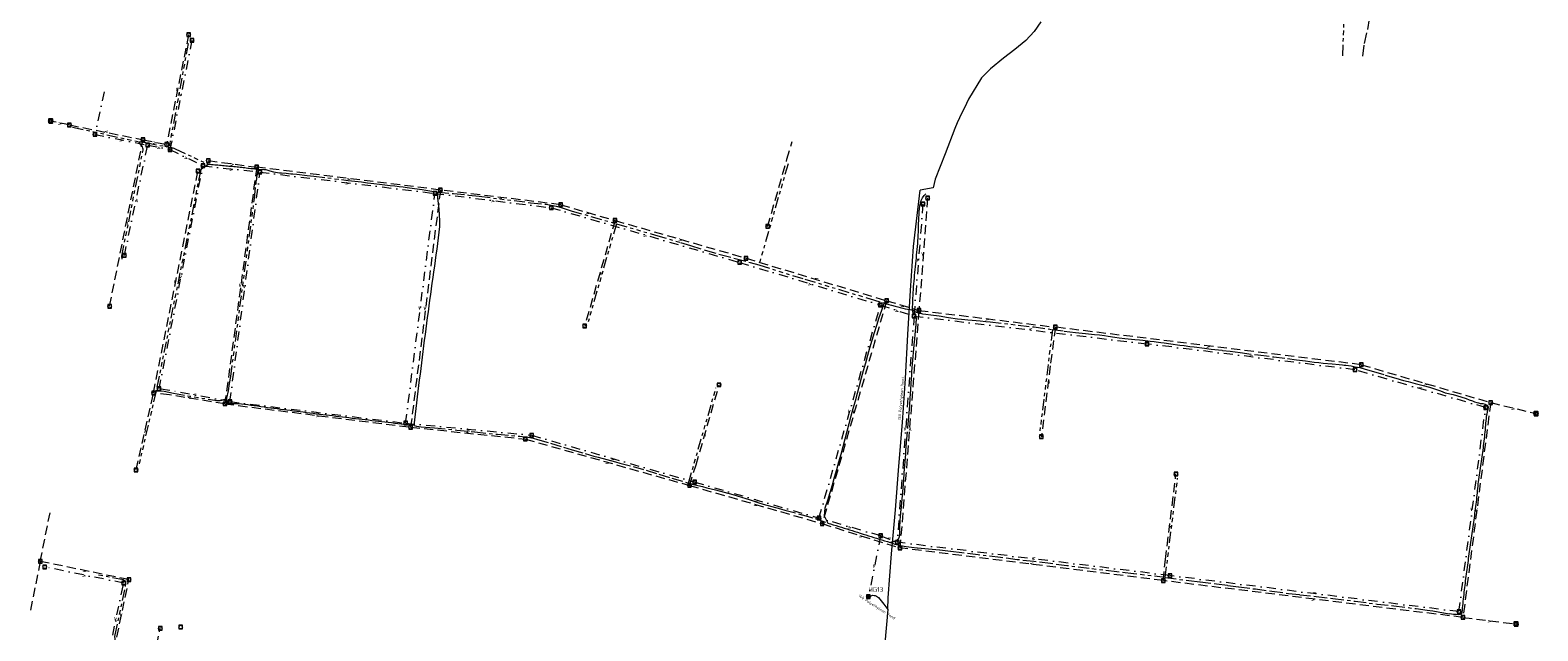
# Model space of a CAD drawing. Extents: x 149823 to 156818, y 468751 to 475536.
# Tile 12 of 27: x 154396 to 154808, y 471902 to 472066. Entities that reach past the tile are written whole.
import ezdxf
from ezdxf.enums import TextEntityAlignment as Align
from ezdxf.lldxf.tags import DXFTag

# ---------------------------------------------------------------- set-up
doc = ezdxf.new("R2010")
doc.units = 0
doc.header["$LTSCALE"] = 0.5
for name, pattern in [('RI-DRAINAGE-SO', [19.2, 6, -1.8, 1.8, -1.8, 2.4, -1.8, 1.8, -1.8]), ('RI-DWA-SO', [11, 5, -3, 0, -3]), ('RI-HWA-SO', [7.4, 5, -2.4])]:
    doc.linetypes.add(name, pattern=pattern)
doc.layers.get('0').update_dxf_attribs({"linetype": 'CONTINUOUS'})
for name, color, linetype, lineweight in [('B-OI-RI-DRAINAGE-G', 91, 'RI-DRAINAGE-SO', 18), ('B-OI-RI-DWA-G', 42, 'RI-DWA-SO', 18), ('B-OI-RI-DWA_RIOOLPUT-S-250', 42, 'CONTINUOUS', 18), ('B-OI-RI-HWA-G', 151, 'RI-HWA-SO', 18), ('B-OI-RI-HWA_RIOOLPUT-S-250', 151, 'CONTINUOUS', 18), ('B-OI-RI-OVERIG_STROMINGSRICHTING-T70', 252, 'CONTINUOUS', 70), ('B-OI-RI-PERSLEIDING-G', 210, 'RI-PERS-SO', 18), ('B-OI-RI-PERSLEIDING-T30', 210, 'CONTINUOUS', 35), ('B-OI-RI-PERSLEIDING_PUTNUMMER-T50', 210, 'CONTINUOUS', 50), ('B-OI-RI-PERSLEIDING_RIOOLPUT_POMPPUT-S-250', 210, 'CONTINUOUS', 18)]:
    doc.layers.add(name, color=color, linetype=linetype, lineweight=lineweight)
doc.layers.add('UITLAAT', color=151, linetype='CONTINUOUS')
doc.styles.add('NLCS-ISO', font='NLCS-ISO.ttf')
doc.styles.add('NLCS-ISO-M250-T30', font='NLCS-ISO.ttf', dxfattribs={"height": 0.75})
doc.styles.add('NLCS-ISO-M250-T50', font='NLCS-ISO.ttf', dxfattribs={"height": 1.25})
doc.styles.add('NLCS-ISO-M250-T70', font='NLCS-ISO.ttf', dxfattribs={"height": 1.75})
tags = doc.linetypes.add('RI-PERS-SO', pattern='A,7,-2,["P",Standard,S=1.8,R=0,X=-0.5,Y=-0.9],-2,7,-2,[102,NLCS.SHX,S=1,R=180,X=0,Y=0],-2', length=22).pattern_tags.tags
tags[6] = DXFTag(74, 10)

# ---------------------------------------------------------------- blocks, each defined once
blk = doc.blocks.new('SRI-PUT_INSPECTIE-SO')
at = {"flags": 128}
blk.add_lwpolyline([(-2, -2), (2, -2), (2, 2), (-2, 2)], close=True, dxfattribs=at)
blk.add_circle((0, 0), 2)
at = {"style": 'NLCS-ISO'}
blk.add_text('I', height=2.5, dxfattribs=at).set_placement((0, 0), align=Align.MIDDLE_CENTER)
blk = doc.blocks.new('B-SRI-PUT_POMPPUT-SO')
for p, q in [((-1.7, -1), (0, 2)), ((0, 2), (1.7, -1)), ((1.7, -1), (-1.7, -1))]:
    blk.add_line(p, q)
blk.add_lwpolyline([(-2, -2), (2, -2), (2, 2), (-2, 2)], close=True)
blk.add_circle((0, 0), 2)

msp = doc.modelspace()

# ---------------------------------------------------------------- linework, layer by layer
at = {"layer": 'B-OI-RI-DRAINAGE-G'}
for points in [[(154759.75, 472058.67), (154760.23, 472062.13), (154761.13, 472065.93), (154762.5, 472075.06), (154762.85, 472082.12), (154762.63, 472087.14), (154762.7, 472087.38), (154762.73, 472087.54), (154763.9, 472098.08), (154765.28, 472111.31), (154765.3, 472111.64)], [(154754.34, 472058.76), (154754.69, 472069.87), (154754.86, 472074.62), (154754.73, 472079.8), (154755.95, 472083.4), (154759.22, 472085.64), (154762.68, 472087.38)], [(154439, 472062.14), (154433.98, 472034.85)], [(154407.44, 472039.31), (154425.64, 472035.28)], [(154420.99, 472003.2), (154420.95, 472003.51), (154420.87, 472003.7), (154420.86, 472003.84), (154420.89, 472004.05), (154426.67, 472033.03), (154426.68, 472033.24), (154426.64, 472033.53), (154426.5, 472033.9), (154426.38, 472034.06), (154426.11, 472034.33), (154425.88, 472034.55), (154425.76, 472034.75), (154425.68, 472034.97), (154425.64, 472035.28)], [(154425.64, 472035.28), (154426.11, 472035.27), (154427.44, 472035.08), (154433.17, 472033.95), (154433.3, 472033.98), (154433.49, 472034.05), (154433.6, 472034.12), (154433.7, 472034.21), (154433.79, 472034.3), (154433.86, 472034.41), (154433.92, 472034.53), (154433.95, 472034.66), (154433.98, 472034.85)], [(154433.98, 472034.85), (154433.94, 472034.66), (154433.93, 472034.52), (154433.95, 472034.39), (154433.98, 472034.26), (154434.07, 472034.07), (154434.14, 472033.96), (154434.29, 472033.82), (154434.4, 472033.74), (154434.52, 472033.68), (154434.64, 472033.64), (154434.78, 472033.61), (154435.1, 472033.52), (154435.43, 472033.39), (154444.55, 472029.13)], [(154444.55, 472029.13), (154442.45, 472027.71), (154430.25, 471967.24)], [(154457.98, 472027.77), (154457.65, 472027.92), (154457.17, 472027.95), (154456.64, 472027.94), (154456.14, 472027.94), (154455.69, 472027.97), (154455.27, 472028.02), (154454.86, 472028.09), (154454.46, 472028.16), (154454.06, 472028.22), (154453.64, 472028.27), (154453.22, 472028.32), (154452.79, 472028.37), (154452.35, 472028.41), (154451.91, 472028.45), (154451.47, 472028.48), (154451.03, 472028.52), (154450.58, 472028.55), (154450.14, 472028.59), (154449.71, 472028.62), (154449.27, 472028.66), (154448.84, 472028.7), (154448.4, 472028.74), (154447.97, 472028.78), (154447.54, 472028.82), (154447.11, 472028.87), (154446.68, 472028.91), (154446.26, 472028.95), (154445.83, 472028.99), (154445.4, 472029.04), (154444.98, 472029.08), (154444.55, 472029.13)], [(154602.81, 472029.28), (154594.85, 472001.65)], [(154449.59, 471965.32), (154449.99, 471967.28), (154450.33, 471969.24), (154450.62, 471971.21), (154457.1, 472019.85), (154457.49, 472023.53), (154457.54, 472023.93), (154457.6, 472024.33), (154457.65, 472024.74), (154457.72, 472025.16), (154457.79, 472025.59), (154457.86, 472026.03), (154457.95, 472026.5), (154458.05, 472026.98), (154458.1, 472027.44), (154457.98, 472027.77)], [(154457.99, 472027.76), (154459.1, 472027.8), (154459.65, 472027.77), (154460.2, 472027.69), (154461.27, 472027.39), (154462.33, 472027.08), (154462.85, 472026.97), (154463.38, 472026.91), (154463.92, 472026.86), (154464.51, 472026.82), (154465.79, 472026.71), (154466.44, 472026.64), (154467.06, 472026.58), (154467.62, 472026.52), (154468.64, 472026.41), (154471.46, 472026.12), (154473.31, 472025.9), (154480.83, 472024.99), (154482.69, 472024.76), (154484.51, 472024.54), (154486.3, 472024.33), (154488.02, 472024.12), (154489.68, 472023.92), (154491.26, 472023.73), (154492.75, 472023.56), (154494.14, 472023.4), (154495.42, 472023.25), (154496.62, 472023.11), (154497.74, 472022.97), (154498.8, 472022.84), (154500.84, 472022.57), (154502.87, 472022.27), (154503.92, 472022.1), (154505, 472021.92), (154507.21, 472021.53)], [(154500.74, 471957.83), (154500.93, 471959.38), (154501.11, 471960.93), (154501.29, 471962.49), (154501.48, 471964.04), (154501.66, 471965.6), (154501.85, 471967.15), (154502.03, 471968.71), (154502.22, 471970.26), (154502.41, 471971.81), (154502.6, 471973.37), (154502.79, 471974.92), (154502.99, 471976.47), (154503.18, 471978.03), (154503.38, 471979.58), (154503.58, 471981.13), (154503.78, 471982.69), (154503.99, 471984.24), (154504.19, 471985.79), (154504.4, 471987.34), (154504.61, 471988.9), (154504.82, 471990.45), (154505.04, 471992), (154505.25, 471993.55), (154505.46, 471995.1), (154505.68, 471996.65), (154505.89, 471998.2), (154506.11, 471999.75), (154506.32, 472001.3), (154506.54, 472002.85), (154506.75, 472004.4), (154506.96, 472005.95), (154507.18, 472007.51), (154507.39, 472009.06), (154507.58, 472010.62), (154507.71, 472012.18), (154507.76, 472013.74), (154507.68, 472015.31), (154507.51, 472016.88), (154507.33, 472018.44), (154507.21, 472019.99), (154507.21, 472021.53)], [(154507.21, 472021.53), (154511.44, 472021.19), (154515.65, 472020.75), (154518.47, 472020.42), (154532.51, 472018.67), (154536.74, 472018.24), (154538.14, 472018.03), (154539.51, 472017.74), (154540.87, 472017.35), (154542.22, 472016.91), (154543.56, 472016.46), (154549.01, 472014.92), (154555.94, 472012.92)], [(154636.78, 471989.42), (154636.82, 471990.21), (154636.86, 471990.99), (154636.9, 471991.78), (154636.93, 471992.56), (154636.98, 471993.34), (154637.02, 471994.13), (154637.07, 471994.91), (154637.12, 471995.7), (154637.18, 471996.48), (154637.24, 471997.27), (154637.31, 471998.05), (154637.38, 471998.84), (154637.45, 471999.62), (154637.53, 472000.41), (154637.61, 472001.19), (154637.7, 472001.98), (154637.78, 472002.76), (154637.86, 472003.55), (154637.94, 472004.33), (154638.02, 472005.12), (154638.1, 472005.91), (154638.17, 472006.7), (154638.23, 472007.48), (154638.29, 472008.27), (154638.34, 472009.06), (154638.39, 472009.85), (154638.42, 472010.65), (154638.45, 472011.44), (154638.47, 472012.23), (154638.49, 472013.02), (154638.51, 472013.81), (154638.54, 472014.6), (154638.59, 472015.39), (154638.64, 472016.18), (154638.72, 472016.96), (154638.83, 472017.75), (154638.96, 472018.53), (154639.16, 472019.29), (154639.52, 472020.01), (154639.97, 472020.6), (154640.42, 472021.1)], [(154555.94, 472012.92), (154548.13, 471985.77)], [(154555.94, 472012.92), (154566.67, 472009.81), (154573.45, 472007.79), (154576.15, 472006.93), (154580.21, 472005.69), (154584.29, 472004.55), (154588.39, 472003.46), (154592.49, 472002.33), (154594.85, 472001.65)], [(154594.85, 472001.65), (154607.37, 471997.79), (154624.98, 471992.48), (154629.04, 471991.28)], [(154629.04, 471991.28), (154628.35, 471989.23), (154627.66, 471987.18), (154627, 471985.14), (154626.35, 471983.08), (154625.73, 471981.03), (154625.11, 471978.97), (154624.51, 471976.91), (154623.93, 471974.84), (154623.35, 471972.78), (154622.78, 471970.71), (154622.22, 471968.64), (154621.66, 471966.56), (154621.11, 471964.49), (154620.56, 471962.41), (154620.01, 471960.33), (154619.46, 471958.25), (154618.91, 471956.16), (154618.35, 471954.08), (154617.79, 471951.99), (154617.22, 471949.9), (154616.64, 471947.81), (154616.05, 471945.71), (154615.45, 471943.62), (154614.84, 471941.52), (154614.2, 471939.43), (154613.56, 471937.33), (154612.89, 471935.23), (154612.65, 471933.16), (154613.71, 471931.18)], [(154629.04, 471991.28), (154629.72, 471991.08), (154630.39, 471990.88), (154631.07, 471990.68), (154632.09, 471990.38), (154632.78, 471990.19), (154633.46, 471990.01), (154634.13, 471989.85), (154634.8, 471989.72), (154635.47, 471989.61), (154636.13, 471989.51), (154636.78, 471989.42)], [(154630.68, 471925.89), (154630.97, 471925.96), (154631.26, 471926.03), (154631.4, 471926.07), (154631.54, 471926.11), (154631.68, 471926.15), (154631.82, 471926.19), (154631.95, 471926.24), (154632.07, 471926.29), (154632.2, 471926.34), (154632.32, 471926.39), (154632.43, 471926.45), (154632.54, 471926.51), (154632.64, 471926.58), (154632.74, 471926.65), (154632.83, 471926.72), (154632.91, 471926.8), (154632.99, 471926.89), (154633.02, 471926.93), (154633.06, 471926.98), (154633.09, 471927.02), (154633.12, 471927.07), (154633.15, 471927.12), (154633.17, 471927.17), (154633.19, 471927.23), (154633.21, 471927.28), (154633.25, 471927.4), (154633.28, 471927.52), (154633.3, 471927.64), (154633.32, 471927.76), (154633.34, 471927.89), (154633.35, 471928.03), (154633.35, 471928.16), (154633.36, 471928.3), (154633.36, 471928.44), (154633.36, 471928.99), (154633.36, 471929.27), (154633.36, 471929.54), (154633.36, 471929.81), (154633.37, 471930.08), (154633.39, 471930.61), (154633.41, 471931.14), (154633.44, 471931.66), (154633.47, 471932.18), (154633.51, 471932.69), (154633.55, 471933.2), (154633.59, 471933.7), (154633.64, 471934.2), (154633.68, 471934.7), (154633.89, 471936.69), (154633.98, 471937.69), (154634.08, 471938.7), (154634.16, 471939.71), (154634.25, 471940.73), (154634.33, 471941.76), (154634.4, 471942.78), (154634.55, 471944.85), (154634.7, 471946.92), (154634.78, 471947.95), (154634.86, 471948.98), (154634.95, 471950.01), (154635.03, 471951.03), (154635.2, 471953.08), (154635.55, 471957.17), (154635.72, 471959.22), (154635.89, 471961.27), (154636.04, 471963.32), (154636.19, 471965.38), (154636.26, 471966.4), (154636.33, 471967.43), (154636.45, 471969.48), (154636.52, 471970.5), (154636.59, 471971.53), (154636.66, 471972.55), (154636.73, 471973.58), (154636.81, 471974.61), (154636.9, 471975.64), (154636.99, 471976.68), (154637.08, 471977.71), (154637.18, 471978.74), (154637.28, 471979.76), (154637.38, 471980.78), (154637.43, 471981.29), (154637.48, 471981.8), (154637.53, 471982.31), (154637.58, 471982.82), (154637.62, 471983.32), (154637.67, 471983.82), (154637.71, 471984.32), (154637.73, 471984.58), (154637.76, 471984.83), (154637.77, 471985.09), (154637.79, 471985.36), (154637.81, 471985.63), (154637.83, 471985.91), (154637.84, 471986.05), (154637.85, 471986.19), (154637.86, 471986.48), (154637.86, 471986.76), (154637.86, 471986.91), (154637.86, 471987.04), (154637.86, 471987.18), (154637.85, 471987.31), (154637.83, 471987.44), (154637.82, 471987.56), (154637.79, 471987.68), (154637.78, 471987.74), (154637.76, 471987.79), (154637.75, 471987.84), (154637.73, 471987.89), (154637.71, 471987.94), (154637.69, 471987.99), (154637.67, 471988.03), (154637.64, 471988.07), (154637.62, 471988.11), (154637.59, 471988.15), (154637.56, 471988.18), (154637.53, 471988.22), (154637.49, 471988.24), (154637.46, 471988.27), (154637.42, 471988.3), (154637.38, 471988.32), (154637.3, 471988.37), (154637.23, 471988.42), (154637.18, 471988.45), (154637.14, 471988.48), (154637.11, 471988.52), (154637.07, 471988.55), (154637.03, 471988.6), (154637, 471988.65), (154636.96, 471988.71), (154636.93, 471988.77), (154636.91, 471988.84), (154636.88, 471988.92), (154636.86, 471989), (154636.84, 471989.09), (154636.82, 471989.18), (154636.82, 471989.22), (154636.81, 471989.25), (154636.8, 471989.29), (154636.8, 471989.32), (154636.79, 471989.35), (154636.79, 471989.38), (154636.79, 471989.4), (154636.79, 471989.41), (154636.78, 471989.42), (154636.78, 471989.42)], [(154636.78, 471989.42), (154637.15, 471989.16), (154637.44, 471988.98), (154637.7, 471988.84), (154637.85, 471988.78), (154638.05, 471988.7), (154638.15, 471988.67), (154638.33, 471988.61), (154638.44, 471988.58), (154638.63, 471988.53), (154638.82, 471988.49), (154639.02, 471988.45), (154639.57, 471988.34), (154640.44, 471988.21), (154641.83, 471988.02), (154644.09, 471987.72), (154646.67, 471987.33), (154649.12, 471986.97), (154650.2, 471986.83), (154651.12, 471986.73), (154651.89, 471986.66), (154653.12, 471986.55), (154655.27, 471986.37), (154656.8, 471986.23), (154658.03, 471986.1), (154665.7, 471985.22), (154669.99, 471984.74), (154675.02, 471984.03)], [(154675.02, 471984.03), (154671.53, 471955.83)], [(154675.02, 471984.03), (154678.24, 471983.6), (154679.77, 471983.42), (154681.31, 471983.25), (154684.07, 471982.97), (154686.53, 471982.71), (154687.91, 471982.54), (154689.28, 471982.35), (154690.2, 471982.21), (154692.03, 471981.94), (154693.25, 471981.77), (154694.78, 471981.57), (154696.62, 471981.37), (154697.55, 471981.28), (154698.77, 471981.17), (154699.7, 471981.08), (154701.69, 471980.87), (154702.76, 471980.75), (154703.38, 471980.67), (154704.6, 471980.51), (154705.52, 471980.39), (154707.35, 471980.14), (154709.8, 471979.79), (154711.02, 471979.62), (154712.55, 471979.42), (154713.77, 471979.26), (154716.53, 471978.92), (154718.37, 471978.7), (154721.43, 471978.34), (154723.58, 471978.08), (154726.33, 471977.73), (154731.23, 471977.08), (154735.52, 471976.56), (154739.2, 471976.12), (154741.64, 471975.79), (154744.09, 471975.46), (154746.54, 471975.14), (154747.76, 471974.99), (154748.99, 471974.85), (154751.45, 471974.62), (154753.3, 471974.46), (154754.22, 471974.37), (154754.68, 471974.32), (154755.14, 471974.27), (154756.63, 471974.08), (154757.73, 471973.87), (154758.94, 471973.61), (154760.42, 471973.24), (154762.66, 471972.59), (154765.9, 471971.6), (154768.84, 471970.72), (154770.92, 471970.13), (154772.13, 471969.8), (154774.1, 471969.29), (154776.26, 471968.74), (154778, 471968.27), (154779.67, 471967.75), (154780.96, 471967.25), (154782.3, 471966.78), (154784.48, 471966.24), (154786.58, 471965.66), (154788.04, 471965.15), (154788.86, 471964.84), (154789.73, 471964.51), (154790.25, 471964.32), (154790.93, 471964.09), (154791.39, 471963.97), (154791.92, 471963.84)], [(154430.25, 471967.24), (154425.61, 471947.37)], [(154430.25, 471967.24), (154432.43, 471967.16)], [(154432.43, 471967.16), (154435.02, 471966.61), (154446.27, 471964.69), (154446.76, 471964.63), (154447.25, 471964.63), (154447.74, 471964.67), (154448.23, 471964.76), (154448.7, 471964.9), (154449.16, 471965.09), (154449.59, 471965.32)], [(154575.65, 471942.09), (154583.14, 471968.08)], [(154500.74, 471957.83), (154499.85, 471957.92), (154498.96, 471958.02), (154498.07, 471958.11), (154497.18, 471958.21), (154496.29, 471958.3), (154495.4, 471958.4), (154494.51, 471958.5), (154493.62, 471958.6), (154492.73, 471958.7), (154491.84, 471958.8), (154490.95, 471958.91), (154490.06, 471959.01), (154489.17, 471959.12), (154488.27, 471959.23), (154487.38, 471959.34), (154486.49, 471959.44), (154485.6, 471959.55), (154484.71, 471959.66), (154483.81, 471959.77), (154482.92, 471959.88), (154482.03, 471959.98), (154481.14, 471960.09), (154480.25, 471960.19), (154479.35, 471960.3), (154478.46, 471960.41), (154477.57, 471960.51), (154476.68, 471960.62), (154475.79, 471960.73), (154474.9, 471960.84), (154474.01, 471960.95), (154473.11, 471961.07), (154472.22, 471961.18), (154471.33, 471961.3), (154470.44, 471961.42), (154469.55, 471961.54), (154468.66, 471961.66), (154467.77, 471961.77), (154466.88, 471961.88), (154465.99, 471961.99), (154465.11, 471962.1), (154464.22, 471962.21), (154463.33, 471962.32), (154462.43, 471962.44), (154461.54, 471962.55), (154460.64, 471962.68), (154459.74, 471962.8), (154458.83, 471962.93), (154457.93, 471963.06), (154457.04, 471963.18), (154456.15, 471963.3), (154455.28, 471963.42), (154454.42, 471963.52), (154453.57, 471963.62), (154452.7, 471963.69), (154451.78, 471963.73), (154450.79, 471963.75), (154449.91, 471963.88), (154449.56, 471964.45), (154449.59, 471965.32)], [(154791.87, 471963.85), (154792.55, 471963.81), (154793.16, 471963.67), (154793.69, 471963.33), (154794, 471962.79), (154793.91, 471962.17), (154793.74, 471961.55), (154793.62, 471960.93), (154793.51, 471960.31), (154793.43, 471959.7), (154793.37, 471959.09), (154793.32, 471958.47), (154793.27, 471957.86), (154793.22, 471957.25), (154793.17, 471956.64), (154793.11, 471956.02), (154793.05, 471955.41), (154792.99, 471954.79), (154792.92, 471954.17), (154792.85, 471953.56), (154792.77, 471952.94), (154792.69, 471952.32), (154792.61, 471951.7), (154792.53, 471951.08), (154792.44, 471950.47), (154792.35, 471949.85), (154792.26, 471949.23), (154792.17, 471948.62), (154792.07, 471948.01), (154791.98, 471947.39), (154791.89, 471946.78), (154791.8, 471946.16), (154791.71, 471945.55), (154791.62, 471944.93), (154791.54, 471944.32), (154791.45, 471943.71), (154791.38, 471943.09), (154791.31, 471942.47), (154791.24, 471941.86), (154791.17, 471941.24), (154791.11, 471940.62), (154791.05, 471940), (154790.99, 471939.39), (154790.93, 471938.77), (154790.86, 471938.15), (154790.8, 471937.53), (154790.73, 471936.91), (154790.65, 471936.3), (154790.58, 471935.68), (154790.49, 471935.07), (154790.41, 471934.45), (154790.32, 471933.84), (154790.24, 471933.22), (154790.15, 471932.61), (154790.06, 471931.99), (154789.97, 471931.38), (154789.88, 471930.76), (154789.79, 471930.15), (154789.71, 471929.53), (154789.62, 471928.92), (154789.54, 471928.3), (154789.45, 471927.69), (154789.37, 471927.07), (154789.28, 471926.46), (154789.2, 471925.84), (154789.11, 471925.23), (154789.03, 471924.61), (154788.95, 471923.99), (154788.86, 471923.38), (154788.77, 471922.76), (154788.69, 471922.15), (154788.6, 471921.53), (154788.52, 471920.92), (154788.43, 471920.3), (154788.35, 471919.69), (154788.27, 471919.07), (154788.18, 471918.46), (154788.1, 471917.85), (154788.02, 471917.23), (154787.94, 471916.62), (154787.86, 471916.01), (154787.78, 471915.4), (154787.7, 471914.78), (154787.63, 471914.16), (154787.55, 471913.54), (154787.48, 471912.92), (154787.4, 471912.3), (154787.33, 471911.67), (154787.26, 471911.04), (154787.19, 471910.42), (154787.12, 471909.8), (154787.07, 471909.19), (154787.01, 471908.6), (154786.96, 471908), (154786.9, 471907.36), (154786.79, 471906.67), (154786.46, 471906.19), (154785.85, 471906.11), (154785.2, 471906.15), (154784.58, 471906.21), (154783.98, 471906.29), (154783.38, 471906.38)], [(154500.74, 471957.83), (154501.36, 471957.63), (154502.62, 471957.48), (154503.82, 471957.39), (154506.24, 471957.19), (154512.41, 471956.56), (154517.33, 471956.04), (154523.45, 471955.44), (154529.58, 471954.89), (154530.81, 471954.76), (154531.84, 471954.6), (154533.24, 471954.32), (154534.42, 471954), (154537.96, 471952.95), (154541.5, 471951.88), (154542.68, 471951.53), (154543.86, 471951.17), (154547.41, 471950.14), (154549.78, 471949.47), (154550.97, 471949.14), (154553.35, 471948.5), (154555.73, 471947.87), (154556.92, 471947.56), (154560.49, 471946.6), (154564.04, 471945.58), (154567.58, 471944.51), (154571.11, 471943.42), (154575.65, 471942.09)], [(154575.65, 471942.09), (154577.03, 471941.71), (154578.22, 471941.41), (154579.42, 471941.11), (154580.61, 471940.82), (154583.01, 471940.23), (154585.39, 471939.62), (154587.76, 471938.95), (154590.12, 471938.22), (154592.47, 471937.48), (154594.82, 471936.73), (154595.99, 471936.36), (154598.36, 471935.67), (154600.74, 471935.02), (154601.93, 471934.7), (154606.69, 471933.42), (154610.21, 471932.39), (154613.71, 471931.18)], [(154705.85, 471916.26), (154709.22, 471943.47)], [(154613.71, 471931.18), (154614.45, 471930.95), (154615.18, 471930.72), (154615.92, 471930.49), (154616.66, 471930.26), (154617.39, 471930.03), (154618.13, 471929.8), (154618.87, 471929.57), (154619.61, 471929.34), (154620.35, 471929.11), (154621.08, 471928.88), (154621.82, 471928.65), (154622.56, 471928.41), (154623.3, 471928.18), (154624.03, 471927.95), (154624.77, 471927.72), (154625.51, 471927.48), (154626.25, 471927.25), (154626.98, 471927.02), (154627.72, 471926.79), (154628.46, 471926.56), (154629.2, 471926.34), (154629.94, 471926.11), (154630.68, 471925.89)], [(154705.85, 471916.26), (154697.16, 471917.32), (154692.62, 471917.85), (154685.05, 471918.73), (154679, 471919.51), (154674.46, 471920.09), (154669.92, 471920.64), (154665.37, 471921.17), (154660.83, 471921.73), (154654.78, 471922.49), (154650.24, 471923.07), (154647.21, 471923.44), (154644.18, 471923.78), (154641.15, 471924.08), (154638.12, 471924.35), (154636.57, 471924.5), (154635.06, 471924.67), (154633.54, 471924.91), (154632.08, 471925.31), (154630.68, 471925.89)], [(154419.63, 471895.22), (154419.75, 471895.7), (154419.82, 471896.12), (154419.85, 471896.64), (154419.8, 471897.16), (154419.65, 471897.73), (154419.27, 471898.55), (154419.11, 471899.08), (154419.05, 471899.56), (154419.02, 471900.23), (154419.11, 471900.62), (154422, 471914.58), (154422.02, 471914.77), (154422, 471914.92), (154421.95, 471915.1), (154421.87, 471915.25), (154421.77, 471915.38), (154421.62, 471915.5), (154421.47, 471915.58), (154421.31, 471915.62), (154413.71, 471917.12)], [(154705.85, 471916.26), (154712.3, 471915.48), (154715.33, 471915.11), (154719.87, 471914.54), (154722.89, 471914.16), (154725.92, 471913.76), (154730.45, 471913.16), (154734.98, 471912.56), (154739.52, 471911.97), (154742.55, 471911.61), (154747.09, 471911.08), (154751.64, 471910.56), (154757.69, 471909.82), (154763.74, 471909.06), (154768.29, 471908.53), (154774.35, 471907.81), (154777.37, 471907.39), (154778.88, 471907.16), (154781.88, 471906.65), (154783.38, 471906.38)]]:
    msp.add_lwpolyline(points, dxfattribs=at)
at = {"layer": 'B-OI-RI-DWA-G'}
for points in [[(154440.04, 472063.02), (154434.04, 472033.17)], [(154416.08, 472048.94), (154413.53, 472037.29)], [(154413.53, 472037.29), (154427.95, 472034.4)], [(154421.57, 472004.27), (154427.95, 472034.4)], [(154427.95, 472034.4), (154434.03, 472033.17)], [(154434.04, 472033.17), (154443.03, 472028.76)], [(154431.08, 471967.83), (154443.03, 472028.77)], [(154443.03, 472028.76), (154458.62, 472027.01)], [(154450.42, 471964.33), (154458.62, 472027.01)], [(154458.62, 472027.01), (154506.38, 472021.21)], [(154498.39, 471958.46), (154506.38, 472021.21)], [(154506.38, 472021.21), (154538.16, 472017.3)], [(154538.16, 472017.3), (154589.61, 472002.35)], [(154639.67, 472018.34), (154637.23, 471987.69)], [(154589.61, 472002.35), (154628.05, 471990.72)], [(154611.27, 471932.54), (154628.05, 471990.72)], [(154628.05, 471990.72), (154637.23, 471987.69)], [(154637.23, 471987.69), (154632.63, 471925.94)], [(154637.23, 471987.69), (154700.83, 471980.11)], [(154757.62, 471973.04), (154700.83, 471980.11)], [(154793.3, 471962.72), (154757.62, 471973.04)], [(154450.42, 471964.33), (154434.02, 471967.35), (154431.08, 471967.83)], [(154450.42, 471964.33), (154498.39, 471958.46)], [(154786.04, 471906.97), (154793.3, 471962.72)], [(154498.39, 471958.46), (154532.8, 471955.16)], [(154532.8, 471955.16), (154577.33, 471942.37)], [(154577.33, 471942.37), (154611.27, 471932.54)], [(154628.12, 471927.7), (154611.27, 471932.54)], [(154628.08, 471927.69), (154624.78, 471910.93)], [(154628.12, 471927.7), (154632.63, 471925.94)], [(154707.09, 471916.83), (154632.63, 471925.94)], [(154421.4, 471914.77), (154399.85, 471919.19)], [(154417.22, 471895.11), (154421.4, 471914.77)], [(154786.04, 471906.97), (154707.09, 471916.83)]]:
    msp.add_lwpolyline(points, dxfattribs=at)
at = {"layer": 'B-OI-RI-HWA-G'}
for points in [[(154439.12, 472064.53), (154433.11, 472034.58)], [(154406.58, 472039.91), (154401.45, 472040.94)], [(154406.58, 472039.91), (154426.69, 472035.87)], [(154417.55, 471990.38), (154426.69, 472035.87)], [(154426.69, 472035.87), (154433.11, 472034.58)], [(154597.25, 472012.17), (154602.53, 472030.52), (154603.93, 472035.39)], [(154444.48, 472030.16), (154457.71, 472028.37)], [(154457.71, 472028.37), (154449.02, 471963.73)], [(154507.88, 472022.13), (154457.71, 472028.37)], [(154429.54, 471966.72), (154441.7, 472027.28)], [(154507.88, 472022.13), (154499.75, 471957.35)], [(154540.75, 472018.12), (154507.88, 472022.13)], [(154540.75, 472018.12), (154555.58, 472013.81)], [(154640.93, 472019.92), (154638.58, 471989.26)], [(154555.58, 472013.81), (154547.29, 471985.02)], [(154555.58, 472013.81), (154591.34, 472003.51)], [(154591.34, 472003.51), (154629.73, 471991.9)], [(154629.73, 471991.9), (154612.14, 471931.02)], [(154629.73, 471991.9), (154638.58, 471989.26)], [(154638.58, 471989.26), (154633.38, 471924.36)], [(154638.58, 471989.26), (154675.84, 471984.67)], [(154675.84, 471984.67), (154674.4, 471974.09), (154672, 471954.74)], [(154759.38, 471974.4), (154675.84, 471984.67)], [(154759.38, 471974.4), (154794.71, 471964.08)], [(154424.79, 471945.7), (154429.54, 471966.72)], [(154449.02, 471963.73), (154433.91, 471966.16), (154429.54, 471966.72)], [(154575.91, 471941.45), (154577.7, 471947.03), (154584.01, 471968.92)], [(154449.02, 471963.73), (154499.75, 471957.35)], [(154794.71, 471964.08), (154787.13, 471905.4)], [(154794.71, 471964.08), (154807.08, 471961.06)], [(154499.75, 471957.35), (154531.08, 471954.1)], [(154531.08, 471954.1), (154575.91, 471941.45)], [(154705.33, 471915.45), (154705.86, 471921.22), (154708.75, 471944.55)], [(154575.91, 471941.45), (154612.14, 471931.02)], [(154398.62, 471920.68), (154401.3, 471933.99)], [(154612.14, 471931.02), (154633.38, 471924.36)], [(154705.33, 471915.45), (154633.38, 471924.36)], [(154398.62, 471920.69), (154395.85, 471906.97)], [(154422.8, 471915.73), (154398.62, 471920.69)], [(154418.79, 471896.38), (154422.8, 471915.73)], [(154787.13, 471905.4), (154705.33, 471915.45)], [(154787.13, 471905.4), (154801.64, 471903.6)], [(154429.63, 471894.18), (154431.38, 471902.38)]]:
    msp.add_lwpolyline(points, dxfattribs=at)
at = {"layer": 'B-OI-RI-PERSLEIDING-G'}
for points in [[(154671.83, 472068.1), (154670.02, 472065.45), (154667.73, 472062.95), (154664.74, 472060.46), (154661.69, 472058.1), (154658.09, 472055.26), (154655.65, 472052.72), (154652.09, 472046.98), (154650.97, 472044.61), (154650.31, 472043.25), (154649.01, 472040.43), (154648.38, 472038.97), (154645.69, 472032.04), (154643, 472025.11), (154642.42, 472022.74), (154638.94, 472022.09)], [(154630.03, 471907.53), (154630.19, 471910.77), (154631.05, 471922.74), (154632.13, 471934.74), (154633.07, 471946.7), (154634.06, 471958.67), (154634.93, 471970.62), (154635.53, 471982.68), (154636.23, 471994.69), (154637.09, 472006.7), (154638.94, 472022.09)], [(154624.78, 471910.93), (154625.92, 471911.44), (154626.3, 471911.42), (154626.64, 471911.35), (154626.97, 471911.23), (154627.28, 471911.05), (154627.56, 471910.82), (154629.01, 471908.98), (154629.81, 471907.97), (154630.03, 471907.53)], [(154630.03, 471907.53), (154629.24, 471898.35), (154628.76, 471891.24), (154628.73, 471886.62), (154628.03, 471874.63), (154627.42, 471867.29)]]:
    msp.add_lwpolyline(points, dxfattribs=at)

# ---------------------------------------------------------------- block references
at = {"layer": 'B-OI-RI-DWA_RIOOLPUT-S-250', "xscale": 0.25, "yscale": 0.25, "zscale": 0.25}
for p in [(154440.04, 472063.02), (154413.53, 472037.29), (154427.95, 472034.4), (154434.03, 472033.17), (154443.03, 472028.76), (154458.62, 472027.01), (154506.38, 472021.21), (154538.16, 472017.3), (154639.67, 472018.34), (154421.57, 472004.27), (154589.61, 472002.35), (154628.05, 471990.72), (154637.23, 471987.69), (154700.83, 471980.11), (154757.62, 471973.04), (154431.08, 471967.83), (154450.42, 471964.33), (154793.3, 471962.72), (154498.39, 471958.46), (154532.8, 471955.16), (154577.33, 471942.37), (154611.27, 471932.54), (154628.12, 471927.7), (154632.63, 471925.94), (154399.85, 471919.19), (154707.09, 471916.83), (154421.4, 471914.77), (154786.04, 471906.97)]:
    msp.add_blockref('SRI-PUT_INSPECTIE-SO', p, dxfattribs=at)
at = {"layer": 'B-OI-RI-HWA_RIOOLPUT-S-250', "xscale": 0.25, "yscale": 0.25, "zscale": 0.25}
for p in [(154439.12, 472064.53), (154406.58, 472039.91), (154426.69, 472035.87), (154433.11, 472034.58), (154444.48, 472030.16), (154457.71, 472028.37), (154441.7, 472027.28), (154507.88, 472022.13), (154640.93, 472019.92), (154540.75, 472018.12), (154555.58, 472013.81), (154597.25, 472012.17), (154591.34, 472003.51), (154629.73, 471991.9), (154417.55, 471990.38), (154638.58, 471989.26), (154547.29, 471985.02), (154675.84, 471984.67), (154759.38, 471974.4), (154429.54, 471966.72), (154584.01, 471968.92), (154449.02, 471963.73), (154794.71, 471964.08), (154499.75, 471957.35), (154531.08, 471954.1), (154672, 471954.74), (154424.79, 471945.7), (154575.91, 471941.45), (154708.75, 471944.55), (154612.14, 471931.02), (154633.38, 471924.36), (154398.62, 471920.69), (154422.8, 471915.73), (154705.33, 471915.45), (154787.13, 471905.4), (154431.38, 471902.38), (154436.95, 471902.74)]:
    msp.add_blockref('SRI-PUT_INSPECTIE-SO', p, dxfattribs=at)
at = {"layer": 'B-OI-RI-PERSLEIDING_RIOOLPUT_POMPPUT-S-250', "xscale": 0.25, "yscale": 0.25, "zscale": 0.25}
msp.add_blockref('B-SRI-PUT_POMPPUT-SO', (154624.77, 471911.03), dxfattribs=at)
at = {"layer": 'UITLAAT', "xscale": 0.25, "yscale": 0.25, "zscale": 0.25}
for p in [(154401.45, 472040.94), (154807.08, 471961.06), (154801.64, 471903.6)]:
    msp.add_blockref('SRI-PUT_INSPECTIE-SO', p, dxfattribs=at)

# ---------------------------------------------------------------- texts
at = {"layer": 'B-OI-RI-OVERIG_STROMINGSRICHTING-T70', "style": 'NLCS-ISO-M250-T70'}
for rotation, p in [(258.404, (154436.11, 472049.55)), (258.404, (154436.11, 472049.55)), (258.404, (154437.04, 472048.09)), (258.404, (154437.04, 472048.09)), (348.5408, (154404.02, 472040.42)), (348.5408, (154404.02, 472040.42)), (168.4496, (154416.63, 472037.89)), (168.4496, (154416.63, 472037.89)), (348.5408, (154420.74, 472035.84)), (348.5408, (154420.74, 472035.84)), (348.5408, (154429.9, 472035.22)), (348.5408, (154429.9, 472035.22)), (348.5408, (154430.99, 472033.78)), (348.5408, (154430.99, 472033.78)), (334.2169, (154438.53, 472030.97)), (334.2169, (154438.53, 472030.97)), (353.6975, (154450.83, 472027.89)), (353.6975, (154450.83, 472027.89)), (352.5515, (154451.09, 472029.26)), (352.5515, (154451.09, 472029.26)), (353.1245, (154482.5, 472024.11)), (353.1245, (154482.5, 472024.11)), (353.1245, (154482.79, 472025.25)), (353.1245, (154482.79, 472025.25)), (353.1245, (154524.32, 472020.12)), (353.1245, (154524.32, 472020.12)), (77.9223, (154424.76, 472019.33)), (77.9223, (154424.76, 472019.33)), (353.1245, (154522.27, 472019.26)), (353.1245, (154522.27, 472019.26)), (343.9572, (154548.17, 472015.96)), (343.9572, (154548.17, 472015.96)), (78.4952, (154422.12, 472013.12)), (78.4952, (154422.12, 472013.12)), (343.9572, (154563.88, 472009.82)), (343.9572, (154563.88, 472009.82)), (343.9572, (154573.46, 472008.66)), (343.9572, (154573.46, 472008.66)), (265.2795, (154638.45, 472003.02)), (265.2795, (154638.45, 472003.02)), (265.8524, (154639.76, 472004.59)), (265.8524, (154639.76, 472004.59)), (73.9116, (154551.44, 471999.41)), (73.9116, (154551.44, 471999.41)), (258.404, (154435.62, 471997)), (258.404, (154435.62, 471997)), (258.9769, (154437.06, 471998.3)), (258.9769, (154437.06, 471998.3)), (262.4147, (154453.36, 471996.05)), (262.4147, (154453.36, 471996.05)), (262.4147, (154454.52, 471995.67)), (262.4147, (154454.52, 471995.67)), (343.3842, (154608.83, 471996.53)), (343.3842, (154608.83, 471996.53)), (163.293, (154610.54, 471997.7)), (163.293, (154610.54, 471997.7)), (262.9876, (154502.39, 471989.84)), (262.9876, (154502.39, 471989.84)), (262.9876, (154503.81, 471989.74)), (262.9876, (154503.81, 471989.74)), (341.6654, (154632.64, 471989.2)), (341.6654, (154632.64, 471989.2)), (343.3842, (154634.16, 471990.58)), (343.3842, (154634.16, 471990.58)), (353.1245, (154657.21, 471986.96)), (353.1245, (154657.21, 471986.96)), (173.0333, (154669.03, 471983.9)), (173.0333, (154669.03, 471983.9)), (353.1245, (154717.61, 471979.53)), (353.1245, (154717.61, 471979.53)), (173.0333, (154729.23, 471976.57)), (173.0333, (154729.23, 471976.57)), (82.5059, (154673.92, 471969.71)), (82.5059, (154673.92, 471969.71)), (163.8659, (154775.46, 471967.88)), (163.8659, (154775.46, 471967.88)), (343.9572, (154777.05, 471969.24)), (343.9572, (154777.05, 471969.24)), (171.3144, (154439.28, 471965.23)), (171.3144, (154439.28, 471965.23)), (169.5955, (154440.75, 471966.08)), (169.5955, (154440.75, 471966.08)), (346.249, (154800.9, 471962.57)), (346.249, (154800.9, 471962.57)), (352.5515, (154474.38, 471960.54)), (352.5515, (154474.38, 471960.54)), (353.1245, (154474.41, 471961.39)), (353.1245, (154474.41, 471961.39)), (253.8203, (154619.66, 471961.63)), (253.8203, (154619.66, 471961.63)), (253.8203, (154620.94, 471961.46)), (253.8203, (154620.94, 471961.46)), (77.3493, (154427.16, 471956.21)), (77.3493, (154427.16, 471956.21)), (174.1792, (154515.42, 471955.73)), (174.1792, (154515.42, 471955.73)), (354.2704, (154515.6, 471956.81)), (354.2704, (154515.6, 471956.81)), (73.3386, (154579.96, 471955.19)), (73.3386, (154579.96, 471955.19)), (265.8524, (154634.93, 471956.82)), (265.8524, (154634.93, 471956.82)), (85.3707, (154635.98, 471956.81)), (85.3707, (154635.98, 471956.81)), (344.5301, (154553.49, 471947.78)), (344.5301, (154553.49, 471947.78)), (343.9572, (154555.06, 471948.76)), (343.9572, (154555.06, 471948.76)), (343.9572, (154594.3, 471937.45)), (343.9572, (154594.3, 471937.45)), (343.9572, (154594.02, 471936.23)), (343.9572, (154594.02, 471936.23)), (262.4147, (154789.67, 471934.85)), (262.4147, (154789.67, 471934.85)), (262.4147, (154790.92, 471934.74)), (262.4147, (154790.92, 471934.74)), (343.9572, (154619.7, 471930.12)), (343.9572, (154619.7, 471930.12)), (83.0789, (154707.04, 471930)), (83.0789, (154707.04, 471930)), (342.8113, (154622.76, 471927.69)), (342.8113, (154622.76, 471927.69)), (158.7093, (154630.38, 471926.82)), (158.7093, (154630.38, 471926.82)), (173.0333, (154669.86, 471921.38)), (173.0333, (154669.86, 471921.38)), (348.5408, (154410.62, 471916.98)), (348.5408, (154410.62, 471916.98)), (348.5408, (154410.71, 471918.21)), (348.5408, (154410.71, 471918.21)), (258.404, (154626.45, 471919.36)), (258.404, (154626.45, 471919.36)), (173.0333, (154669.35, 471919.9)), (173.0333, (154669.35, 471919.9)), (353.1245, (154746.23, 471910.42)), (353.1245, (154746.23, 471910.42)), (173.0333, (154746.57, 471911.9)), (173.0333, (154746.57, 471911.9)), (257.831, (154419.31, 471904.94)), (257.831, (154419.31, 471904.94)), (258.404, (154420.8, 471906.06)), (258.404, (154420.8, 471906.06)), (353.1245, (154794.39, 471904.5)), (353.1245, (154794.39, 471904.5))]:
    msp.add_text('>', height=1.75, rotation=rotation, dxfattribs=at).set_placement(p, align=Align.MIDDLE_CENTER)
at = {"layer": 'B-OI-RI-PERSLEIDING-T30', "style": 'NLCS-ISO-M250-T30'}
for rotation, p in [(85.3707, (154633.68, 471964.89)), (327.3414, (154626.86, 471908.39))]:
    msp.add_text(' 160 Polyethyleen Rond', height=0.75, rotation=rotation, dxfattribs=at).set_placement(p, align=Align.MIDDLE_CENTER)
at = {"layer": 'B-OI-RI-PERSLEIDING_PUTNUMMER-T50', "style": 'NLCS-ISO-M250-T50'}
msp.add_text('HG13', height=1.25, dxfattribs=at).set_placement((154626.77, 471913.03), align=Align.MIDDLE_CENTER)

doc.saveas('drawing.dxf')
